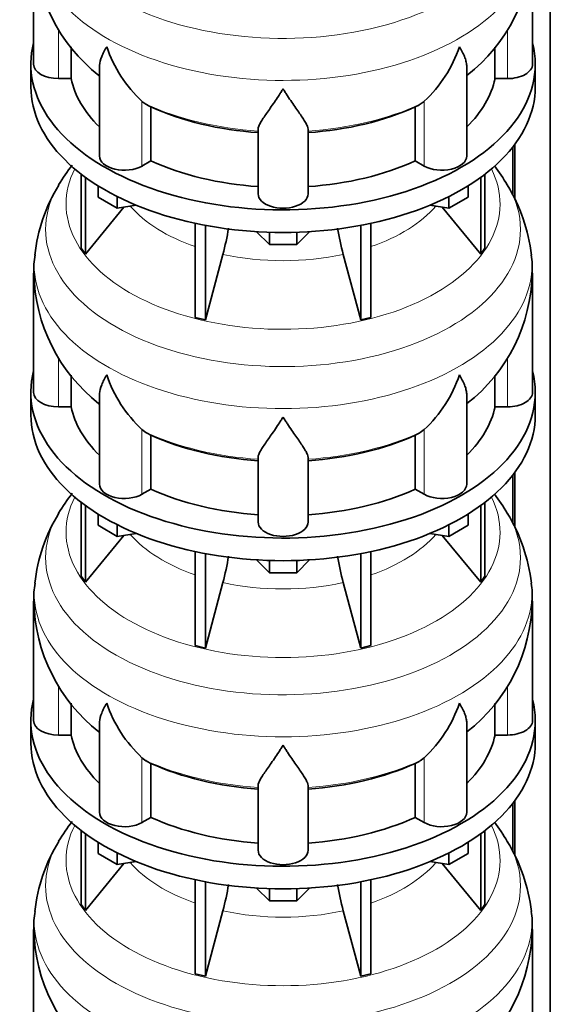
# Model space of a CAD drawing. Header units: millimetres. Extents: x 166 to 762, y -3522 to 2287.
# Tile 8 of 27: x 569 to 761, y -1732 to -1377. Entities that reach past the tile are written whole.
import ezdxf

# ---------------------------------------------------------------- set-up
doc = ezdxf.new("R2010")
doc.units = ezdxf.units.MM
doc.layers.add('LOW_134-17', color=7, linetype='Continuous')
doc.layers.add('VSI134_DIFFUSORE', color=7, linetype='Continuous')

# ---------------------------------------------------------------- blocks, each defined once
blk = doc.blocks.new('SE4')
at = {"layer": 'LOW_134-17', "color": 7, "linetype": 'Continuous', "lineweight": 35}
for p, q in [((760.76, -3254.93), (760.76, -1229.68)), ((747.26, -1422.58), (747.26, -1439.88)), ((748.01, -1421.59), (748.01, -1441.53)), ((747.26, -1540.97), (747.26, -1558.27)), ((748.01, -1539.98), (748.01, -1559.92)), ((748.01, -1658.37), (748.01, -1678.31)), ((747.26, -1659.36), (747.26, -1676.66))]:
    blk.add_line(p, q, dxfattribs=at)
at = {"layer": 'VSI134_DIFFUSORE', "color": 7, "linetype": 'Continuous', "lineweight": 35}
for p, q in [((574.33, -1349.72), (574.33, -1392.78)), ((754.33, -1392.78), (754.33, -1349.72)), ((587.86, -1397.97), (587.86, -1386.51)), ((740.8, -1386.63), (740.8, -1397.97)), ((573.33, -1392.78), (573.33, -1400.94)), ((598.06, -1393.68), (598.06, -1425.84)), ((730.61, -1425.84), (730.61, -1393.7)), ((755.33, -1400.94), (755.33, -1392.78)), ((583.33, -1397.97), (587.86, -1397.97)), ((740.8, -1397.97), (745.33, -1397.97)), ((614.84, -1407.22), (613.42, -1406.17)), ((715.24, -1406.17), (713.82, -1407.22)), ((616.62, -1427.67), (616.62, -1408.19)), ((712.04, -1408.19), (712.04, -1427.67)), ((655.33, -1439.54), (655.33, -1416.19)), ((673.33, -1439.54), (673.33, -1416.19)), ((613.42, -1429.52), (616.62, -1427.67)), ((712.04, -1427.67), (715.24, -1429.52)), ((591.5, -1432.44), (591.5, -1459.12)), ((593.03, -1433.59), (593.03, -1461.25)), ((735.63, -1433.59), (735.63, -1461.25)), ((737.16, -1432.44), (737.16, -1459.12)), ((597.58, -1440.7), (597.58, -1436.65)), ((731.09, -1440.7), (731.09, -1436.65)), ((604.52, -1444.71), (597.58, -1440.7)), ((604.52, -1444.71), (604.52, -1440.53)), ((724.15, -1444.71), (724.15, -1440.53)), ((731.09, -1440.7), (724.15, -1444.71)), ((593.03, -1461.25), (606.9, -1444.34)), ((611.34, -1443.65), (604.52, -1444.71)), ((724.15, -1444.71), (717.32, -1443.65)), ((721.77, -1444.34), (735.63, -1461.25)), ((632.64, -1450.19), (632.64, -1484.12)), ((636.33, -1450.93), (636.33, -1485)), ((692.33, -1450.93), (692.33, -1485)), ((696.03, -1450.19), (696.03, -1484.12)), ((659.42, -1457.84), (654.77, -1453.19)), ((659.42, -1457.84), (659.42, -1453.4)), ((673.89, -1453.19), (669.24, -1457.84)), ((669.24, -1457.84), (669.24, -1453.4)), ((591.5, -1459.12), (593.03, -1461.25)), ((669.24, -1457.84), (659.42, -1457.84)), ((735.63, -1461.25), (737.16, -1459.12)), ((636.33, -1485), (642.61, -1461.38)), ((686.06, -1461.38), (692.33, -1485)), ((574.33, -1468.11), (574.33, -1511.17)), ((754.33, -1511.17), (754.33, -1468.11)), ((632.64, -1484.12), (636.33, -1485)), ((692.33, -1485), (696.03, -1484.12)), ((587.86, -1516.36), (587.86, -1504.9)), ((740.8, -1505.02), (740.8, -1516.36)), ((573.33, -1511.17), (573.33, -1519.33)), ((598.06, -1512.07), (598.06, -1544.24)), ((730.61, -1544.24), (730.61, -1512.1)), ((755.33, -1519.33), (755.33, -1511.17)), ((583.33, -1516.36), (587.86, -1516.36)), ((740.8, -1516.36), (745.33, -1516.36)), ((614.84, -1525.61), (613.42, -1524.56)), ((616.62, -1546.06), (616.62, -1526.58)), ((712.04, -1526.58), (712.04, -1546.06)), ((715.24, -1524.56), (713.82, -1525.61)), ((655.33, -1557.93), (655.33, -1534.59)), ((673.33, -1557.93), (673.33, -1534.59)), ((613.42, -1547.91), (616.62, -1546.06)), ((712.04, -1546.06), (715.24, -1547.91)), ((591.5, -1550.83), (591.5, -1577.51)), ((593.03, -1551.98), (593.03, -1579.65)), ((735.63, -1551.98), (735.63, -1579.65)), ((737.16, -1550.83), (737.16, -1577.51)), ((597.58, -1559.09), (597.58, -1555.04)), ((731.09, -1559.09), (731.09, -1555.04)), ((604.52, -1563.1), (597.58, -1559.09)), ((604.52, -1563.1), (604.52, -1558.93)), ((724.15, -1563.1), (724.15, -1558.93)), ((731.09, -1559.09), (724.15, -1563.1)), ((593.03, -1579.65), (606.9, -1562.73)), ((611.34, -1562.04), (604.52, -1563.1)), ((724.15, -1563.1), (717.32, -1562.04)), ((721.77, -1562.73), (735.63, -1579.65)), ((632.64, -1568.58), (632.64, -1602.51)), ((636.33, -1569.32), (636.33, -1603.39)), ((692.33, -1569.32), (692.33, -1603.39)), ((696.03, -1568.58), (696.03, -1602.51)), ((659.42, -1576.23), (654.77, -1571.58)), ((659.42, -1576.23), (659.42, -1571.8)), ((673.89, -1571.58), (669.24, -1576.23)), ((669.24, -1576.23), (669.24, -1571.8)), ((669.24, -1576.23), (659.42, -1576.23)), ((591.5, -1577.51), (593.03, -1579.65)), ((636.33, -1603.39), (642.61, -1579.77)), ((686.06, -1579.77), (692.33, -1603.39)), ((735.63, -1579.65), (737.16, -1577.51)), ((574.33, -1586.5), (574.33, -1629.56)), ((754.33, -1629.56), (754.33, -1586.5)), ((632.64, -1602.51), (636.33, -1603.39)), ((692.33, -1603.39), (696.03, -1602.51)), ((587.86, -1634.76), (587.86, -1623.29)), ((740.8, -1623.41), (740.8, -1634.76)), ((573.33, -1629.56), (573.33, -1637.72)), ((755.33, -1637.72), (755.33, -1629.56)), ((598.06, -1630.46), (598.06, -1662.63)), ((730.61, -1662.63), (730.61, -1630.49)), ((583.33, -1634.76), (587.86, -1634.76)), ((740.8, -1634.76), (745.33, -1634.76)), ((614.84, -1644.01), (613.42, -1642.96)), ((715.24, -1642.96), (713.82, -1644.01)), ((616.62, -1664.45), (616.62, -1644.98)), ((712.04, -1644.98), (712.04, -1664.45)), ((655.33, -1676.33), (655.33, -1652.98)), ((673.33, -1676.33), (673.33, -1652.98)), ((613.42, -1666.3), (616.62, -1664.45)), ((712.04, -1664.45), (715.24, -1666.3)), ((591.5, -1669.23), (591.5, -1695.9)), ((737.16, -1669.23), (737.16, -1695.9)), ((593.03, -1670.37), (593.03, -1698.04)), ((735.63, -1670.37), (735.63, -1698.04)), ((597.58, -1677.49), (597.58, -1673.43)), ((731.09, -1677.49), (731.09, -1673.43)), ((604.52, -1681.49), (597.58, -1677.49)), ((604.52, -1681.49), (604.52, -1677.32)), ((724.15, -1681.49), (724.15, -1677.32)), ((731.09, -1677.49), (724.15, -1681.49)), ((593.03, -1698.04), (606.9, -1681.12)), ((611.34, -1680.44), (604.52, -1681.49)), ((724.15, -1681.49), (717.32, -1680.44)), ((721.77, -1681.12), (735.63, -1698.04)), ((632.64, -1686.97), (632.64, -1720.9)), ((696.03, -1686.97), (696.03, -1720.9)), ((636.33, -1687.71), (636.33, -1721.79)), ((659.42, -1694.62), (654.77, -1689.97)), ((659.42, -1694.62), (659.42, -1690.19)), ((673.89, -1689.97), (669.24, -1694.62)), ((669.24, -1694.62), (669.24, -1690.19)), ((692.33, -1687.71), (692.33, -1721.79)), ((591.5, -1695.9), (593.03, -1698.04)), ((669.24, -1694.62), (659.42, -1694.62)), ((735.63, -1698.04), (737.16, -1695.9)), ((636.33, -1721.79), (642.61, -1698.17)), ((686.06, -1698.17), (692.33, -1721.79)), ((574.33, -1704.9), (574.33, -1747.95)), ((754.33, -1747.95), (754.33, -1704.9)), ((632.64, -1720.9), (636.33, -1721.79)), ((692.33, -1721.79), (696.03, -1720.9))]:
    blk.add_line(p, q, dxfattribs=at)
at = {"layer": 'VSI134_DIFFUSORE', "color": 4, "linetype": 'Continuous', "lineweight": 9}
for p, q in [((583.33, -1397.97), (583.33, -1380.16)), ((745.33, -1397.97), (745.33, -1380.29)), ((613.42, -1429.52), (613.42, -1406.17)), ((715.24, -1429.52), (715.24, -1406.17)), ((583.33, -1516.36), (583.33, -1498.56)), ((745.33, -1516.36), (745.33, -1498.68)), ((613.42, -1547.91), (613.42, -1524.56)), ((715.24, -1547.91), (715.24, -1524.56)), ((583.33, -1634.76), (583.33, -1616.95)), ((745.33, -1634.76), (745.33, -1617.08)), ((613.42, -1666.3), (613.42, -1642.96)), ((715.24, -1666.3), (715.24, -1642.96))]:
    blk.add_line(p, q, dxfattribs=at)
at = {"layer": 'VSI134_DIFFUSORE', "color": 7, "linetype": 'Continuous', "lineweight": 35}
for centre, radius, start, end in [((635.57, -1348.66), 61.16, 181.0224, 231.9887), ((693.39, -1348.76), 60.83, 307.8231, 359.0842), ((645.92, -1371.21), 47.73, 198.6373, 227.0857), ((682.74, -1371.21), 47.73, 312.9143, 341.3628), ((622.75, -1394.83), 14.7, 237.4509, 245.3566), ((705.91, -1394.83), 14.7, 294.6434, 302.5491), ((642.9, -1471.84), 69.34, 142.033, 149.1905), ((687.58, -1470), 66.76, 30.2688, 37.3789), ((636.3, -1468.64), 61.97, 148.6443, 173.5165), ((692.92, -1468.44), 61.38, 6.3678, 31.5224), ((552.76, -1437.07), 93.08, 344.857, 350.8264), ((774.59, -1437.28), 91.75, 189.1585, 195.2315), ((602.17, -1466.62), 27.79, 169.5748, 183.1451), ((727.27, -1466.33), 27, 356.1894, 10.0912), ((635.57, -1467.05), 61.16, 181.0224, 231.9887), ((693.39, -1467.15), 60.83, 307.8231, 359.0842), ((645.92, -1489.61), 47.73, 198.6373, 227.0857), ((682.74, -1489.61), 47.73, 312.9143, 341.3628), ((622.75, -1513.22), 14.7, 237.4509, 245.3566), ((705.91, -1513.22), 14.7, 294.6434, 302.5491), ((642.9, -1590.23), 69.34, 142.033, 149.1905), ((687.58, -1588.39), 66.76, 30.2688, 37.3789), ((636.3, -1587.03), 61.97, 148.6443, 173.5165), ((692.92, -1586.83), 61.38, 6.3678, 31.5224), ((552.76, -1555.46), 93.08, 344.857, 350.8264), ((774.59, -1555.67), 91.75, 189.1585, 195.2315), ((602.17, -1585.01), 27.79, 169.5748, 183.1451), ((727.27, -1584.72), 27, 356.1894, 10.0912), ((635.57, -1585.44), 61.16, 181.0224, 231.9887), ((693.39, -1585.54), 60.83, 307.8231, 359.0842), ((645.92, -1608), 47.73, 198.6373, 227.0857), ((682.74, -1608), 47.73, 312.9143, 341.3628), ((622.75, -1631.61), 14.7, 237.4509, 245.3566), ((705.91, -1631.61), 14.7, 294.6434, 302.5491), ((642.9, -1708.62), 69.34, 142.033, 149.1905), ((687.58, -1706.78), 66.76, 30.2688, 37.3789), ((636.3, -1705.43), 61.97, 148.6443, 173.5165), ((692.92, -1705.23), 61.38, 6.3678, 31.5224), ((552.76, -1673.85), 93.08, 344.857, 350.8264), ((774.59, -1674.06), 91.75, 189.1585, 195.2315), ((602.17, -1703.4), 27.79, 169.5748, 183.1451), ((727.27, -1703.11), 27, 356.1894, 10.0912), ((635.57, -1703.83), 61.16, 181.0224, 231.9887), ((693.39, -1703.93), 60.83, 307.8231, 359.0842)]:
    blk.add_arc(centre, radius, start, end, dxfattribs=at)
at = {"layer": 'VSI134_DIFFUSORE', "color": 4, "linetype": 'Continuous', "lineweight": 9}
for centre, major_axis, start_param, end_param in [((664.33, -1334), (85.67, 0), 2.812199, 6.283185), ((664.33, -1346.76), (-89.83, 0), 0, 3.209137), ((664.33, -1371.3), (-79.5, 0), 0.898849, 1.457346), ((664.33, -1371.3), (79.5, 0), 4.82584, 5.384336), ((664.33, -1443.2), (-78.3, 0), 0, 3.425204), ((664.33, -1443.2), (-78.3, 0), 5.999574, 6.283185), ((664.33, -1452.39), (85.67, 0), 2.812199, 6.283185), ((664.33, -1452.39), (85.67, 0), 0, 0.329621), ((664.33, -1428.08), (-61.63, 0), 0.463231, 1.030574), ((664.33, -1428.08), (61.63, 0), 5.252612, 5.819954), ((664.33, -1465.15), (-89.83, 0), 0, 3.209137), ((664.33, -1465.15), (-89.83, 0), 6.215747, 6.283185), ((664.33, -1428.08), (-61.63, 0), 1.210556, 1.931037), ((664.33, -1489.69), (-79.5, 0), 0.898849, 1.457346), ((664.33, -1489.69), (79.5, 0), 4.82584, 5.384336), ((664.33, -1561.59), (-78.3, 0), 0, 3.425204), ((664.33, -1561.59), (-78.3, 0), 5.999574, 6.283185), ((664.33, -1570.79), (85.67, 0), 2.812199, 6.283185), ((664.33, -1570.79), (85.67, 0), 0, 0.329621), ((664.33, -1546.48), (-61.63, 0), 0.463231, 1.030574), ((664.33, -1546.48), (61.63, 0), 5.252612, 5.819954), ((664.33, -1583.54), (-89.83, 0), 0, 3.209137), ((664.33, -1583.54), (-89.83, 0), 6.215747, 6.283185), ((664.33, -1546.48), (-61.63, 0), 1.210556, 1.931037), ((664.33, -1608.09), (-79.5, 0), 0.898849, 1.457346), ((664.33, -1608.09), (79.5, 0), 4.82584, 5.384336), ((664.33, -1679.99), (-78.3, 0), 0, 3.425204), ((664.33, -1679.99), (-78.3, 0), 5.999574, 6.283185), ((664.33, -1689.18), (85.67, 0), 2.812199, 6.283185), ((664.33, -1689.18), (85.67, 0), 0, 0.329621), ((664.33, -1664.87), (-61.63, 0), 0.463231, 1.030574), ((664.33, -1664.87), (61.63, 0), 5.252612, 5.819954), ((664.33, -1701.93), (-89.83, 0), 0, 3.209137), ((664.33, -1701.93), (-89.83, 0), 6.215747, 6.283185), ((664.33, -1664.87), (-61.63, 0), 1.210556, 1.931037)]:
    blk.add_ellipse(centre, major_axis=major_axis, ratio=0.57735, start_param=start_param, end_param=end_param, dxfattribs=at)
at = {"layer": 'VSI134_DIFFUSORE', "color": 7, "linetype": 'Continuous', "lineweight": 35}
for centre, major_axis, start_param, end_param in [((664.33, -1392.78), (91, 0), 2.993207, 6.283185), ((664.33, -1392.78), (91, 0), 0, 0.148386), ((583.33, -1392.78), (9, 0), 3.141593, 4.712389), ((745.33, -1392.78), (-9, 0), 1.570796, 3.141593), ((664.33, -1392.78), (-77, 0), 0.117151, 0.534109), ((664.33, -1392.78), (77, 0), 5.749077, 6.166034), ((664.33, -1400.94), (-91, 0), 0, 3.141593), ((664.33, -1373.3), (-77, 0), 0.902549, 1.453645), ((664.33, -1373.3), (77, 0), 4.82954, 5.380636), ((607.06, -1425.84), (9, 0), 3.141593, 5.497787), ((664.33, -1392.78), (-77, 0), 0.902549, 1.453645), ((664.33, -1392.78), (77, 0), 4.82954, 5.380636), ((721.61, -1425.84), (-9, 0), 0.785398, 3.141593), ((664.33, -1439.54), (-9, 0), 0, 3.141593), ((664.33, -1511.17), (91, 0), 2.993207, 6.283185), ((664.33, -1511.17), (91, 0), 0, 0.148386), ((583.33, -1511.17), (9, 0), 3.141593, 4.712389), ((745.33, -1511.17), (-9, 0), 1.570796, 3.141593), ((664.33, -1511.17), (-77, 0), 0.117151, 0.534109), ((664.33, -1511.17), (77, 0), 5.749077, 6.166034), ((664.33, -1519.33), (-91, 0), 0, 3.141593), ((664.33, -1491.69), (-77, 0), 0.902549, 1.453645), ((664.33, -1491.69), (77, 0), 4.82954, 5.380636), ((607.06, -1544.24), (9, 0), 3.141593, 5.497787), ((721.61, -1544.24), (-9, 0), 0.785398, 3.141593), ((664.33, -1511.17), (-77, 0), 0.902549, 1.453645), ((664.33, -1511.17), (77, 0), 4.82954, 5.380636), ((664.33, -1557.93), (-9, 0), 0, 3.141593), ((664.33, -1629.56), (91, 0), 2.993207, 6.283185), ((664.33, -1629.56), (91, 0), 0, 0.148386), ((583.33, -1629.56), (9, 0), 3.141593, 4.712389), ((745.33, -1629.56), (-9, 0), 1.570796, 3.141593), ((664.33, -1629.56), (-77, 0), 0.117151, 0.534109), ((664.33, -1629.56), (77, 0), 5.749077, 6.166034), ((664.33, -1637.72), (-91, 0), 0, 3.141593), ((664.33, -1610.08), (-77, 0), 0.902549, 1.453645), ((664.33, -1610.08), (77, 0), 4.82954, 5.380636), ((607.06, -1662.63), (9, 0), 3.141593, 5.497787), ((664.33, -1629.56), (-77, 0), 0.902549, 1.453645), ((664.33, -1629.56), (77, 0), 4.82954, 5.380636), ((721.61, -1662.63), (-9, 0), 0.785398, 3.141593), ((664.33, -1676.33), (-9, 0), 0, 3.141593)]:
    blk.add_ellipse(centre, major_axis=major_axis, ratio=0.57735, start_param=start_param, end_param=end_param, dxfattribs=at)
for points, knots in [([(598.06, -1393.7), (598.06, -1393.54), (598.06, -1393.38), (598.15, -1392.2), (598.43, -1391.15), (599.1, -1389.48), (599.37, -1388.91), (599.82, -1388.01), (599.98, -1387.71), (600.24, -1387.25), (600.37, -1387.02), (600.51, -1386.78), (600.6, -1386.63), (600.65, -1386.55), (600.69, -1386.47)], [0.4600931, 0.4600931, 0.4600931, 0.4600931, 0.5, 0.5, 0.75, 0.75, 0.875, 0.875, 0.9375, 0.9375, 0.96875, 0.984375, 0.984375, 1, 1, 1, 1]), ([(730.61, -1393.72), (730.61, -1393.56), (730.6, -1393.4), (730.56, -1392.74), (730.47, -1392.23), (730.2, -1391.17), (730.02, -1390.62), (729.57, -1389.49), (729.3, -1388.91), (728.84, -1388.02), (728.68, -1387.72), (728.43, -1387.25), (728.34, -1387.1), (728.16, -1386.78), (728.07, -1386.63), (727.97, -1386.47)], [0.4604904, 0.4604904, 0.4604904, 0.4604904, 0.5, 0.5, 0.625, 0.625, 0.75, 0.75, 0.875, 0.875, 0.9375, 0.9375, 0.96875, 0.96875, 1, 1, 1, 1]), ([(664.33, -1401.69), (664.2, -1401.9), (664.07, -1402.11), (663.8, -1402.53), (663.67, -1402.74), (663.27, -1403.36), (663.01, -1403.76), (662.22, -1404.95), (661.7, -1405.72), (660.69, -1407.2), (660.19, -1407.91), (659.25, -1409.26), (658.8, -1409.9), (657.95, -1411.12), (657.55, -1411.7), (657.01, -1412.52), (656.84, -1412.79), (656.52, -1413.31), (656.37, -1413.56), (655.96, -1414.28), (655.73, -1414.71), (655.42, -1415.51), (655.33, -1415.87), (655.33, -1416.19)], [0, 0, 0, 0, 0.03125, 0.03125, 0.0625, 0.0625, 0.125, 0.125, 0.25, 0.25, 0.375, 0.375, 0.5, 0.5, 0.625, 0.625, 0.6875, 0.6875, 0.75, 0.75, 0.875, 0.875, 1, 1, 1, 1]), ([(673.33, -1416.19), (673.33, -1415.87), (673.24, -1415.51), (672.93, -1414.72), (672.71, -1414.28), (672.3, -1413.56), (672.15, -1413.31), (671.82, -1412.79), (671.65, -1412.53), (671.11, -1411.71), (670.72, -1411.13), (669.87, -1409.91), (669.42, -1409.26), (668.47, -1407.91), (667.98, -1407.2), (666.96, -1405.72), (666.45, -1404.96), (665.66, -1403.76), (665.4, -1403.36), (665, -1402.74), (664.86, -1402.53), (664.6, -1402.11), (664.46, -1401.9), (664.33, -1401.69)], [0, 0, 0, 0, 0.125, 0.125, 0.25, 0.25, 0.3125, 0.3125, 0.375, 0.375, 0.5, 0.5, 0.625, 0.625, 0.75, 0.75, 0.875, 0.875, 0.9375, 0.9375, 0.96875, 0.96875, 1, 1, 1, 1]), ([(598.06, -1512.09), (598.06, -1511.94), (598.06, -1511.77), (598.15, -1510.6), (598.43, -1509.55), (599.1, -1507.87), (599.37, -1507.3), (599.82, -1506.41), (599.98, -1506.11), (600.24, -1505.64), (600.37, -1505.41), (600.51, -1505.18), (600.6, -1505.02), (600.65, -1504.94), (600.69, -1504.86)], [0.4600931, 0.4600931, 0.4600931, 0.4600931, 0.5, 0.5, 0.75, 0.75, 0.875, 0.875, 0.9375, 0.9375, 0.96875, 0.984375, 0.984375, 1, 1, 1, 1]), ([(730.61, -1512.11), (730.61, -1511.95), (730.6, -1511.8), (730.56, -1511.14), (730.47, -1510.62), (730.2, -1509.56), (730.02, -1509.01), (729.57, -1507.88), (729.3, -1507.31), (728.84, -1506.41), (728.68, -1506.11), (728.43, -1505.65), (728.34, -1505.49), (728.16, -1505.18), (728.07, -1505.02), (727.97, -1504.86)], [0.4604904, 0.4604904, 0.4604904, 0.4604904, 0.5, 0.5, 0.625, 0.625, 0.75, 0.75, 0.875, 0.875, 0.9375, 0.9375, 0.96875, 0.96875, 1, 1, 1, 1]), ([(664.33, -1520.08), (664.2, -1520.29), (664.07, -1520.5), (663.8, -1520.92), (663.67, -1521.13), (663.27, -1521.75), (663.01, -1522.15), (662.22, -1523.34), (661.7, -1524.11), (660.69, -1525.59), (660.19, -1526.3), (659.25, -1527.65), (658.8, -1528.3), (657.95, -1529.52), (657.55, -1530.1), (657.01, -1530.92), (656.84, -1531.18), (656.52, -1531.7), (656.37, -1531.95), (655.96, -1532.67), (655.73, -1533.11), (655.42, -1533.91), (655.33, -1534.27), (655.33, -1534.59)], [0, 0, 0, 0, 0.03125, 0.03125, 0.0625, 0.0625, 0.125, 0.125, 0.25, 0.25, 0.375, 0.375, 0.5, 0.5, 0.625, 0.625, 0.6875, 0.6875, 0.75, 0.75, 0.875, 0.875, 1, 1, 1, 1]), ([(673.33, -1534.59), (673.33, -1534.27), (673.24, -1533.91), (672.93, -1533.11), (672.71, -1532.67), (672.3, -1531.95), (672.15, -1531.7), (671.82, -1531.18), (671.65, -1530.92), (671.11, -1530.1), (670.72, -1529.52), (669.87, -1528.3), (669.42, -1527.66), (668.47, -1526.3), (667.98, -1525.59), (666.96, -1524.11), (666.45, -1523.35), (665.66, -1522.16), (665.4, -1521.75), (665, -1521.13), (664.86, -1520.92), (664.6, -1520.5), (664.46, -1520.29), (664.33, -1520.08)], [0, 0, 0, 0, 0.125, 0.125, 0.25, 0.25, 0.3125, 0.3125, 0.375, 0.375, 0.5, 0.5, 0.625, 0.625, 0.75, 0.75, 0.875, 0.875, 0.9375, 0.9375, 0.96875, 0.96875, 1, 1, 1, 1]), ([(598.06, -1630.49), (598.06, -1630.33), (598.06, -1630.17), (598.15, -1628.99), (598.43, -1627.94), (599.1, -1626.26), (599.37, -1625.69), (599.82, -1624.8), (599.98, -1624.5), (600.24, -1624.04), (600.37, -1623.8), (600.51, -1623.57), (600.6, -1623.41), (600.65, -1623.33), (600.69, -1623.25)], [0.4600931, 0.4600931, 0.4600931, 0.4600931, 0.5, 0.5, 0.75, 0.75, 0.875, 0.875, 0.9375, 0.9375, 0.96875, 0.984375, 0.984375, 1, 1, 1, 1]), ([(730.61, -1630.5), (730.61, -1630.34), (730.6, -1630.19), (730.56, -1629.53), (730.47, -1629.01), (730.2, -1627.95), (730.02, -1627.4), (729.57, -1626.28), (729.3, -1625.7), (728.84, -1624.8), (728.68, -1624.5), (728.43, -1624.04), (728.34, -1623.88), (728.16, -1623.57), (728.07, -1623.41), (727.97, -1623.25)], [0.4604904, 0.4604904, 0.4604904, 0.4604904, 0.5, 0.5, 0.625, 0.625, 0.75, 0.75, 0.875, 0.875, 0.9375, 0.9375, 0.96875, 0.96875, 1, 1, 1, 1]), ([(664.33, -1638.47), (664.2, -1638.68), (664.07, -1638.9), (663.8, -1639.32), (663.67, -1639.52), (663.27, -1640.14), (663.01, -1640.55), (662.22, -1641.74), (661.7, -1642.5), (660.69, -1643.98), (660.19, -1644.69), (659.25, -1646.04), (658.8, -1646.69), (657.95, -1647.91), (657.55, -1648.49), (657.01, -1649.31), (656.84, -1649.57), (656.52, -1650.09), (656.37, -1650.34), (655.96, -1651.06), (655.73, -1651.5), (655.42, -1652.3), (655.33, -1652.66), (655.33, -1652.98)], [0, 0, 0, 0, 0.03125, 0.03125, 0.0625, 0.0625, 0.125, 0.125, 0.25, 0.25, 0.375, 0.375, 0.5, 0.5, 0.625, 0.625, 0.6875, 0.6875, 0.75, 0.75, 0.875, 0.875, 1, 1, 1, 1]), ([(673.33, -1652.98), (673.33, -1652.66), (673.24, -1652.3), (672.93, -1651.5), (672.71, -1651.06), (672.3, -1650.34), (672.15, -1650.09), (671.82, -1649.58), (671.65, -1649.31), (671.11, -1648.49), (670.72, -1647.91), (669.87, -1646.69), (669.42, -1646.05), (668.47, -1644.7), (667.98, -1643.98), (666.96, -1642.51), (666.45, -1641.74), (665.66, -1640.55), (665.4, -1640.14), (665, -1639.52), (664.86, -1639.32), (664.6, -1638.9), (664.46, -1638.68), (664.33, -1638.47)], [0, 0, 0, 0, 0.125, 0.125, 0.25, 0.25, 0.3125, 0.3125, 0.375, 0.375, 0.5, 0.5, 0.625, 0.625, 0.75, 0.75, 0.875, 0.875, 0.9375, 0.9375, 0.96875, 0.96875, 1, 1, 1, 1])]:
    blk.add_open_spline(points, degree=3, knots=knots, dxfattribs=at)

msp = doc.modelspace()

# ---------------------------------------------------------------- block references
msp.add_blockref('SE4', (0, 0))

doc.saveas('drawing.dxf')
